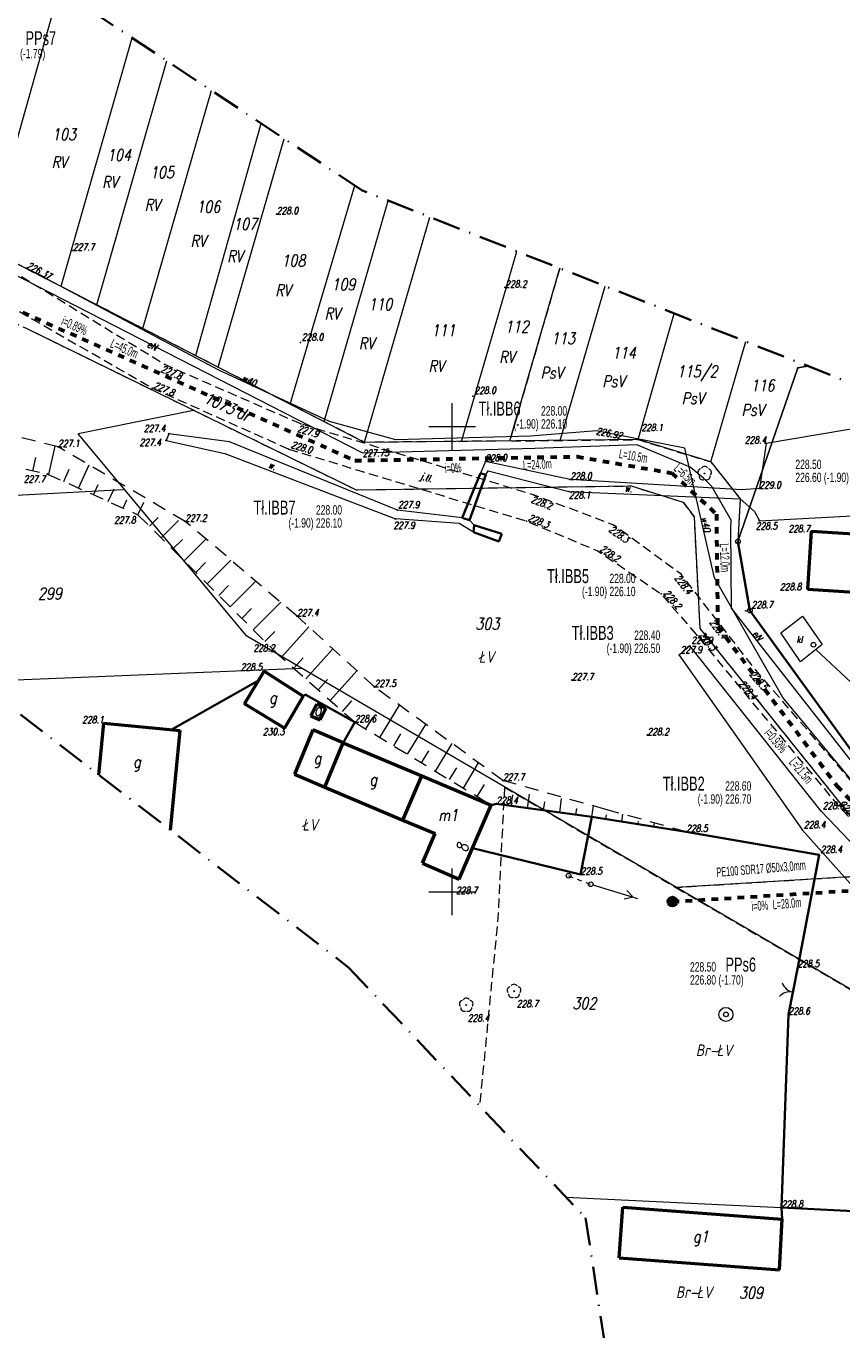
# Model space of a CAD drawing. Header units: millimetres. Extents: x 7436010 to 7436992, y 5663514 to 5666647.
# Tile 16 of 45: x 7436154 to 7436242, y 5664053 to 5664193. Entities that reach past the tile are written whole.
import ezdxf
from ezdxf.enums import TextEntityAlignment as Align

# ---------------------------------------------------------------- set-up
doc = ezdxf.new("R2010")
doc.units = ezdxf.units.MM
doc.header["$PDSIZE"] = 1
for name, pattern in [('0.7_0.7', [1.4, 0.7, -0.7]), ('1', [0]), ('2_EGBU_A', [0]), ('3', [1, 0.5, -0.5]), ('4', [2.5, 1.5, -1]), ('GAK', [3.5, 2, -0.75, 0, -0.75]), ('GDE', [0]), ('GUZ', [1.5, 1, -0.5]), ('KOR', [2, 1, 1]), ('KOU', [1.5, 1, -0.5]), ('UPE', [2, 1, 1]), ('ZWR', [2, 1, 1])]:
    doc.linetypes.add(name, pattern=pattern)
for name, color, linetype, lineweight in [('5 RÓW PRZYDROŻNY', 7, 'Continuous', 18), ('9 JEZDNIA GRUNTOWA', 7, 'KOU', 18), ('_BB_Kanalizacja ciśnieniowa przydomowa - trasa', 64, '0.7_0.7', 60), ('_CC_Przepompownia przydomowa - plamki', 3, 'Continuous', 40), ('_CC_Przepompownia przydomowa - symbol', 1, 'Continuous', 40), ('DZ_USTALONE_GRANICE_L_0', 7, '1', 18), ('Dzialki', 7, 'GDE', 18), ('DZIALKI_SYT-WYS_T_0', 7, 'Continuous', 18), ('Działki zarys', 7, 'Continuous', 18), ('EADTD_T_0', 7, 'Continuous', 18), ('EBUOA_T_0', 7, 'Continuous', 18), ('EBUPP_L_0', 7, '1', 50), ('EDZPD_L_1', 7, 'GDE', 18), ('EDZPP_T_0', 7, 'Continuous', 18), ('EDZTD_T_0', 7, 'Continuous', 18), ('EGBB_E_T_0', 7, 'Continuous', 18), ('EGBB_L_0', 7, '2_EGBU_A', 50), ('EUZPU_L_7', 7, 'KOR', 18), ('Numery działek uzupełnienie', 7, 'Continuous', 18), ('Podzial_sekcyjny_krzyze', 7, 'Continuous', 13), ('Punkty', 7, 'Continuous', 18), ('PunPOMIAR1', 7, 'Continuous', 18), ('RzedPOMIAR1', 7, 'Continuous', 18), ('SDRPT_L_0', 7, '1', 35), ('SZOPO_L_0', 7, 'BGT', 35), ('SZOPO_T_0', 7, 'Continuous', 18), ('SZWPW_L_0', 7, 'ZWR', 18), ('SZZPZ_T_0', 7, 'Continuous', 18), ('UEEOC_T_0', 1, 'Continuous', 18), ('UEEOO_T_0', 1, 'Continuous', 18), ('UEEPA_T_2', 1, 'Continuous', 18), ('UEEPON_L_0', 1, 'UPE', 18), ('UKKOA_T_3', 34, 'Continuous', 18), ('UKKPA_L_4', 34, '1', 18), ('UKKPA_T_6', 34, 'Continuous', 18), ('UKKPOR_L_3', 34, '1', 18), ('UWWOC_T_0', 5, 'Continuous', 18), ('UWWOO_T_0', 5, 'Continuous', 18), ('UWWPA_T_2', 5, 'Continuous', 18), ('UWWPO_L_0', 5, '1', 18), ('UŻYTKI LINIE', 96, 'GUZ', 18), ('UŻYTKI OZNACZENIE', 96, 'Continuous', 18), ('WUKOS_T_0', 7, 'Continuous', 18), ('WUKOS_T_1', 7, 'Continuous', 18), ('WUKPS_L_2', 7, '4', 18), ('ZAKRES MAPY', 1, 'GAK', 35)]:
    doc.layers.add(name, color=color, linetype=linetype, lineweight=lineweight)
doc.layers.add('_CC Tłoczny PRZYDOMOWA_ tekst', color=64, linetype='Continuous')
doc.layers.add('_map', color=7, linetype='Continuous')
doc.styles.add('K1_ACAD', font='romans.shx', dxfattribs={"width": 0.8, "oblique": 12})
doc.styles.add('PLAN 1 pop.', font='ARIALN.TTF', dxfattribs={"width": 0.8})
doc.styles.add('PLAN 2 pop.', font='ARIALN.TTF', dxfattribs={"width": 0.8})
doc.linetypes.add('BGT', pattern='A,3.75,[133,ltypeshp.shx,S=0.1875,R=0,X=0,Y=0],3.75', length=7.5)

# ---------------------------------------------------------------- blocks, each defined once
blk = doc.blocks.new('GRO')
at = {"linetype": 'Continuous'}
blk.add_circle((0, 0), 0.045, dxfattribs=at)
blk = doc.blocks.new('GRT')
at = {"linetype": 'Continuous'}
blk.add_circle((0, 0), 0.25, dxfattribs=at)
blk = doc.blocks.new('BGB')
at = {"linetype": 'Continuous'}
for centre, start, end in [((-1.5, 0), 359.9995, 60), ((1.5, 0), 120, 180.0005)]:
    blk.add_arc(centre, 1.5, start, end, dxfattribs=at)
blk = doc.blocks.new('DLI')
at = {"linetype": 'Continuous'}
blk.add_circle((0, 0), 0.045, dxfattribs=at)
for centre, start, end in [((-0.36, 0.12), 102.1445, 221.86), ((0, 0.38), 30.1401, 149.8599), ((0.36, 0.12), 318.14, 77.8555), ((-0.22, -0.3), 174.1482, 293.8542), ((0.22, -0.3), 246.1458, 5.8518)]:
    blk.add_arc(centre, 0.375, start, end, dxfattribs=at)
blk = doc.blocks.new('SLS')
at = {"linetype": 'Continuous'}
blk.add_circle((0, 0), 0.25, dxfattribs=at)
blk = doc.blocks.new('PNN')
at = {"linetype": 'Continuous'}
for p, q in [((0.25, 0), (5.25, 0)), ((3.9, 0.5), (4.76605, 0)), ((4.76605, 0), (3.9, -0.5))]:
    blk.add_line(p, q, dxfattribs=at)
blk = doc.blocks.new('WLZ')
at = {"linetype": 'Continuous'}
blk.add_circle((0, 0), 0.25, dxfattribs=at)
blk = doc.blocks.new('STD')
at = {"linetype": 'Continuous'}
for radius in [0.75, 0.25]:
    blk.add_circle((0, 0), radius, dxfattribs=at)
blk = doc.blocks.new('WSP')
at = {"linetype": 'Continuous'}
blk.add_circle((0, 0), 0.045, dxfattribs=at)
blk = doc.blocks.new('STUDZ')
at = {"layer": '5 RÓW PRZYDROŻNY', "flags": 128}
blk.add_lwpolyline([(7436270.22, 5664073.66), (7436271.09, 5664074.66), (7436252.45, 5664095.23), (7436239.65, 5664108.66), (7436225.53, 5664126.43), (7436224.38, 5664125.42), (7436237.62, 5664106.61), (7436249.69, 5664093.12), (7436270.22, 5664073.66)], dxfattribs=at)
at = {"layer": '9 JEZDNIA GRUNTOWA', "flags": 128}
for points in [[(7436183.73, 5664150.27), (7436169.13, 5664156.64), (7436151.37, 5664167.53)], [(7436182.43, 5664147.56), (7436167.77, 5664154.1), (7436149.64, 5664164.56)], [(7436280.41, 5664080.73), (7436274.17, 5664079.85), (7436269.51, 5664083.51), (7436255.51, 5664098), (7436243.65, 5664111), (7436232.64, 5664123.79), (7436228.31, 5664129.31), (7436224.59, 5664134.12), (7436217.37, 5664139.4), (7436208.82, 5664142.62), (7436183.73, 5664150.27)], [(7436182.43, 5664147.56), (7436207.97, 5664139.83), (7436215.62, 5664136.64), (7436222.46, 5664132), (7436226.28, 5664127.57), (7436230.61, 5664122.32), (7436241.39, 5664109.35), (7436253.51, 5664096.36), (7436267.24, 5664081.29), (7436274.82, 5664073.98), (7436274.97, 5664071.83), (7436270.93, 5664071.9), (7436261.2, 5664079.86), (7436260.38, 5664076.46), (7436260.11, 5664074.65), (7436273.4, 5664066.35), (7436275.37, 5664062.35)]]:
    blk.add_lwpolyline(points, dxfattribs=at)
at = {"layer": 'DZ_USTALONE_GRANICE_L_0'}
for p, q in [((7436230.7, 5664137.65), (7436237.14, 5664156.28)), ((7436237.14, 5664156.28), (7436238.18, 5664156.49)), ((7436231.99, 5664130.21), (7436230.7, 5664137.65)), ((7436242.84, 5664115.24), (7436231.99, 5664130.21))]:
    blk.add_line(p, q, dxfattribs=at)
at = {"layer": 'Dzialki'}
for p, q in [((7436237.14, 5664156.28), (7436230.7, 5664137.65)), ((7436238.18, 5664156.49), (7436237.14, 5664156.28)), ((7436230.7, 5664137.65), (7436231.99, 5664130.21)), ((7436231.99, 5664130.21), (7436242.84, 5664115.24))]:
    blk.add_line(p, q, dxfattribs=at)
at = {"layer": 'Działki zarys', "flags": 128}
for points in [[(7436230.93, 5664142.23), (7436230.7, 5664137.65)], [(7436244.25, 5664065.62), (7436212.26, 5664067.15)]]:
    blk.add_lwpolyline(points, dxfattribs=at)
at = {"layer": 'EBUPP_L_0'}
for p, q in [((7436177.7, 5664120.18), (7436179.81, 5664123.7)), ((7436179.81, 5664123.7), (7436184, 5664121.01)), ((7436184, 5664121.01), (7436181.98, 5664117.59)), ((7436181.98, 5664117.59), (7436177.7, 5664120.18)), ((7436185.46, 5664120.16), (7436184.82, 5664118.91)), ((7436186.44, 5664119.73), (7436185.46, 5664120.16)), ((7436185.82, 5664118.46), (7436186.44, 5664119.73)), ((7436184.82, 5664118.91), (7436185.82, 5664118.46)), ((7436185.02, 5664117.41), (7436183.06, 5664112.62)), ((7436188.29, 5664116.01), (7436185.02, 5664117.41)), ((7436186.33, 5664111.24), (7436188.29, 5664116.01)), ((7436183.06, 5664112.62), (7436186.33, 5664111.24))]:
    blk.add_line(p, q, dxfattribs=at)
at = {"layer": 'EDZPD_L_1'}
for p, q in [((7436149.98, 5664169.19), (7436157.79, 5664196.94)), ((7436158.01, 5664165.07), (7436165.62, 5664191.75)), ((7436161.83, 5664163.07), (7436169.34, 5664189.28)), ((7436166.78, 5664160.52), (7436174.13, 5664186.1)), ((7436172.45, 5664157.62), (7436179.48, 5664182.56)), ((7436174.87, 5664156.37), (7436181.95, 5664180.92)), ((7436182.61, 5664152.38), (7436189.53, 5664175.89)), ((7436186.26, 5664150.53), (7436193.14, 5664174.25)), ((7436190.59, 5664148.29), (7436141.62, 5664173.44)), ((7436190.6, 5664148.32), (7436197.6, 5664172.49)), ((7436201.02, 5664148.39), (7436206.93, 5664168.81)), ((7436206.19, 5664148.44), (7436211.55, 5664166.99)), ((7436211.61, 5664148.5), (7436216.43, 5664165.07)), ((7436219.97, 5664148.58), (7436223.84, 5664162.15)), ((7436189.72, 5664143.15), (7436154.19, 5664160.56)), ((7436227.77, 5664146.2), (7436231.53, 5664159.11)), ((7436172.22, 5664151.73), (7436159.82, 5664149.21)), ((7436177.93, 5664127.45), (7436159.82, 5664149.21)), ((7436219.97, 5664148.58), (7436190.59, 5664148.29)), ((7436227.77, 5664146.19), (7436219.97, 5664148.58)), ((7436227.77, 5664146.19), (7436230.93, 5664142.23)), ((7436219.25, 5664143.57), (7436189.72, 5664143.15)), ((7436224.85, 5664141.83), (7436219.25, 5664143.57)), ((7436164.67, 5664143.19), (7436125.12, 5664141.04)), ((7436224.85, 5664141.83), (7436226.02, 5664140.26)), ((7436226.64, 5664128.3), (7436226.02, 5664140.26)), ((7436242.69, 5664108.29), (7436226.64, 5664128.3)), ((7436257.37, 5664080.98), (7436177.93, 5664127.45)), ((7436183.83, 5664123.99), (7436151.33, 5664122.66)), ((7436249.12, 5664102.02), (7436224.03, 5664100.47))]:
    blk.add_line(p, q, dxfattribs=at)
at = {"layer": 'EGBB_L_0'}
for p, q in [((7436238.21, 5664132.5), (7436238.61, 5664138.74)), ((7436238.61, 5664138.74), (7436265.39, 5664137.07)), ((7436238.21, 5664132.5), (7436265.01, 5664130.83)), ((7436162.03, 5664112.57), (7436162.57, 5664118.12)), ((7436162.57, 5664118.12), (7436170.78, 5664117.33)), ((7436169.75, 5664106.61), (7436170.78, 5664117.33)), ((7436186.33, 5664111.24), (7436188.29, 5664116.01)), ((7436188.29, 5664116.01), (7436196.73, 5664112.46)), ((7436194.71, 5664107.7), (7436196.73, 5664112.46)), ((7436196.73, 5664112.46), (7436204.19, 5664109.32)), ((7436186.33, 5664111.24), (7436194.71, 5664107.7)), ((7436202.17, 5664104.69), (7436204.19, 5664109.32)), ((7436194.71, 5664107.7), (7436198.17, 5664106.25)), ((7436196.8, 5664103.08), (7436198.17, 5664106.25)), ((7436200.74, 5664101.37), (7436202.17, 5664104.69)), ((7436196.8, 5664103.08), (7436200.74, 5664101.37)), ((7436217.93, 5664060.67), (7436218.33, 5664066.11)), ((7436218.33, 5664066.11), (7436235.45, 5664064.83)), ((7436235.15, 5664059.38), (7436235.45, 5664064.83)), ((7436217.93, 5664060.67), (7436235.15, 5664059.38))]:
    blk.add_line(p, q, dxfattribs=at)
at = {"layer": 'EUZPU_L_7'}
for p, q in [((7436169.55, 5664149.22), (7436169.27, 5664148.5)), ((7436176.08, 5664148.34), (7436169.55, 5664149.22)), ((7436169.27, 5664148.5), (7436175.59, 5664147.09)), ((7436194.12, 5664141.01), (7436176.08, 5664148.34)), ((7436175.59, 5664147.09), (7436193.92, 5664140.06)), ((7436203.57, 5664146.25), (7436203.03, 5664144.99)), ((7436212.68, 5664144.3), (7436203.57, 5664146.25)), ((7436203.61, 5664144.8), (7436203.85, 5664145.22)), ((7436203.85, 5664145.22), (7436212.54, 5664143)), ((7436231.1, 5664143.18), (7436212.68, 5664144.3)), ((7436212.54, 5664143), (7436230.93, 5664142.23)), ((7436201.07, 5664140.17), (7436194.12, 5664141.01)), ((7436200.75, 5664139.56), (7436193.92, 5664140.06)), ((7436202.3, 5664138.64), (7436200.75, 5664139.56)), ((7436202.38, 5664139.39), (7436201.87, 5664139.92)), ((7436202.3, 5664138.64), (7436202.38, 5664139.39))]:
    blk.add_line(p, q, dxfattribs=at)
at = {"layer": 'Podzial_sekcyjny_krzyze', "color": 7, "lineweight": 13}
for p, q in [((7436200, 5664147.5), (7436200, 5664152.5)), ((7436197.5, 5664150), (7436202.5, 5664150)), ((7436200, 5664097.5), (7436200, 5664102.5)), ((7436197.5, 5664100), (7436202.5, 5664100))]:
    blk.add_line(p, q, dxfattribs=at)
at = {"layer": 'PunPOMIAR1'}
for p in [(7436183.69, 5664159.01), (7436169.13, 5664156.64), (7436167.77, 5664154.1), (7436202.23, 5664153.27), (7436183.73, 5664150.27), (7436220.16, 5664149.28), (7436182.43, 5664147.56), (7436208.82, 5664142.62), (7436207.97, 5664139.83), (7436217.37, 5664139.4), (7436215.62, 5664136.64), (7436224.59, 5664134.12), (7436222.46, 5664132), (7436228.31, 5664129.31), (7436225.53, 5664126.43), (7436226.28, 5664127.57), (7436224.38, 5664125.42), (7436232.64, 5664123.79), (7436230.61, 5664122.32), (7436239.65, 5664108.66), (7436241.39, 5664109.35), (7436237.62, 5664106.61), (7436239.41, 5664103.96)]:
    blk.add_point(p, dxfattribs=at)
at = {"layer": 'SDRPT_L_0'}
for p, q in [((7436201.07, 5664140.17), (7436203.03, 5664144.99)), ((7436203.61, 5664144.8), (7436201.87, 5664139.92)), ((7436203.03, 5664144.99), (7436203.61, 5664144.8)), ((7436201.87, 5664139.92), (7436201.07, 5664140.17)), ((7436202.3, 5664138.64), (7436202.38, 5664139.39)), ((7436202.38, 5664139.39), (7436205.35, 5664138.46)), ((7436205.02, 5664137.64), (7436202.3, 5664138.64)), ((7436205.35, 5664138.46), (7436205.02, 5664137.64))]:
    blk.add_line(p, q, dxfattribs=at)
at = {"layer": 'SZOPO_L_0'}
for p, q in [((7436231.99, 5664130.21), (7436230.7, 5664137.65)), ((7436242.84, 5664115.24), (7436231.99, 5664130.21)), ((7436169.8, 5664117.41), (7436179.21, 5664122.69)), ((7436184, 5664121.01), (7436184.2, 5664121.2)), ((7436184.2, 5664121.2), (7436189.53, 5664118.22)), ((7436189.53, 5664118.22), (7436188.29, 5664116.01)), ((7436204.19, 5664109.32), (7436204.75, 5664109.46)), ((7436204.75, 5664109.46), (7436215.02, 5664108.04)), ((7436215.02, 5664108.04), (7436213.8, 5664101.85)), ((7436215.02, 5664108.04), (7436225.14, 5664106.44)), ((7436225.14, 5664106.44), (7436239.43, 5664103.97)), ((7436213.8, 5664101.85), (7436202.17, 5664104.69)), ((7436239.43, 5664103.97), (7436237.12, 5664091.89)), ((7436237.12, 5664091.89), (7436236.12, 5664086.8)), ((7436236.12, 5664086.8), (7436235.38, 5664066.06)), ((7436235.38, 5664066.06), (7436235.45, 5664064.83)), ((7436235.38, 5664066.06), (7436246.78, 5664065.49))]:
    blk.add_line(p, q, dxfattribs=at)
at = {"layer": 'SZWPW_L_0', "color": 151}
for p, q in [((7436251.63, 5664151.19), (7436233.74, 5664148.18)), ((7436233.74, 5664148.18), (7436233, 5664143.34)), ((7436233, 5664143.34), (7436231.1, 5664143.18)), ((7436230.93, 5664142.23), (7436232.49, 5664140.85)), ((7436232.49, 5664140.85), (7436233.02, 5664139.87)), ((7436233.02, 5664139.87), (7436245.45, 5664140.54))]:
    blk.add_line(p, q, dxfattribs=at)
at = {"layer": 'UEEPA_T_2', "linetype": '3', "flags": 128}
blk.add_lwpolyline([(7436212.5, 5664101.72), (7436214.88, 5664100.81)], dxfattribs=at)
at = {"layer": 'UEEPON_L_0'}
for p, q in [((7436190.39, 5664147.14), (7436141.05, 5664172.42)), ((7436208.88, 5664147.64), (7436190.39, 5664147.14)), ((7436219.85, 5664148.01), (7436208.88, 5664147.64)), ((7436225.56, 5664145.62), (7436219.85, 5664148.01)), ((7436227, 5664144.44), (7436225.56, 5664145.62)), ((7436227.89, 5664143.56), (7436227, 5664144.44)), ((7436229.96, 5664139.93), (7436227.89, 5664143.56)), ((7436229.95, 5664139.01), (7436229.96, 5664139.93)), ((7436230.02, 5664130.47), (7436229.95, 5664139.01)), ((7436244.45, 5664112.08), (7436230.02, 5664130.47))]:
    blk.add_line(p, q, dxfattribs=at)
at = {"layer": 'UKKPA_L_4'}
for p, q in [((7436235.29, 5664127.81), (7436237.65, 5664129.61)), ((7436237.65, 5664129.61), (7436239.75, 5664126.56)), ((7436237.43, 5664124.7), (7436235.29, 5664127.81)), ((7436239.75, 5664126.56), (7436237.43, 5664124.7))]:
    blk.add_line(p, q, dxfattribs=at)
at = {"layer": 'UKKPOR_L_3'}
blk.add_line((7436239.11, 5664126), (7436245.86, 5664119.68), dxfattribs=at)
at = {"layer": 'UWWPO_L_0'}
for p, q in [((7436174.92, 5664156.03), (7436154.21, 5664167.05)), ((7436186.81, 5664150.52), (7436174.92, 5664156.03)), ((7436193.96, 5664148.55), (7436186.81, 5664150.52)), ((7436208.43, 5664148.94), (7436193.96, 5664148.55)), ((7436215.52, 5664149.52), (7436208.43, 5664148.94)), ((7436224.98, 5664147.66), (7436215.52, 5664149.52)), ((7436228.18, 5664133.72), (7436224.98, 5664147.66)), ((7436235.53, 5664120.89), (7436228.18, 5664133.72)), ((7436246.88, 5664107.17), (7436235.53, 5664120.89))]:
    blk.add_line(p, q, dxfattribs=at)
at = {"layer": 'UŻYTKI LINIE', "flags": 128}
for points in [[(7436206.19, 5664148.44), (7436190.59, 5664148.29), (7436141.62, 5664173.44), (7436134.23, 5664178.73), (7436130.43, 5664181.5), (7436126.56, 5664184.32), (7436123.13, 5664186.78), (7436118.47, 5664190.11), (7436112.01, 5664194.76), (7436109.54, 5664196.42), (7436108.31, 5664197.66), (7436105.62, 5664200.41), (7436102.57, 5664203.57), (7436101.26, 5664204.91), (7436100.26, 5664205.93), (7436096.6, 5664209.75), (7436092.97, 5664213.61), (7436091.35, 5664215.28), (7436089.1, 5664217.55), (7436088.21, 5664218.43), (7436087.57, 5664219.19), (7436083.78, 5664223.63), (7436082.87, 5664224.72), (7436078.82, 5664229.88), (7436076.49, 5664232.87), (7436073.76, 5664236.34), (7436070.83, 5664240.09), (7436069.13, 5664242.24), (7436066.99, 5664245.07), (7436065.9, 5664246.43)], [(7436276.33, 5664075.95), (7436256.87, 5664094.47), (7436242.69, 5664108.29), (7436226.64, 5664128.3), (7436226.02, 5664140.26), (7436224.85, 5664141.83), (7436219.25, 5664143.57), (7436189.72, 5664143.15), (7436154.19, 5664160.56), (7436142.54, 5664166.01), (7436137.3, 5664169.87), (7436128.34, 5664176.62), (7436122.89, 5664180.68), (7436112.52, 5664188.31), (7436106.94, 5664192.44), (7436102.25, 5664197.12), (7436092.18, 5664207.42), (7436082.36, 5664217.24), (7436081.21, 5664218.74), (7436075.77, 5664225.66), (7436070.7, 5664232.06), (7436065.72, 5664238.43), (7436061.62, 5664243.6)], [(7436300.4, 5664167.92), (7436290.39, 5664131.82), (7436277.13, 5664081.49), (7436255.75, 5664102.74), (7436242.84, 5664115.24), (7436231.99, 5664130.21), (7436230.7, 5664137.65)], [(7436211.55, 5664166.99), (7436206.19, 5664148.44), (7436211.61, 5664148.5), (7436219.97, 5664148.58), (7436227.77, 5664146.19), (7436230.93, 5664142.23), (7436230.7, 5664137.65)], [(7436230.7, 5664137.65), (7436237.14, 5664156.28), (7436238.18, 5664156.49)], [(7436205.62, 5664111.25), (7436204.91, 5664097.19), (7436202.95, 5664076.99)], [(7436205.62, 5664111.25), (7436224.04, 5664100.47), (7436249.12, 5664102.02)], [(7436224.04, 5664100.47), (7436257.37, 5664080.98), (7436248.89, 5664081.8)]]:
    blk.add_lwpolyline(points, dxfattribs=at)
at = {"layer": 'WUKPS_L_2'}
for p, q in [((7436157.67, 5664147.81), (7436141.9, 5664151.67)), ((7436141.98, 5664148.05), (7436156.54, 5664144.88)), ((7436171.32, 5664139.79), (7436157.67, 5664147.81)), ((7436154.97, 5664145.19), (7436155.31, 5664146.75)), ((7436156.54, 5664144.88), (7436166.25, 5664140.51)), ((7436158.27, 5664144.1), (7436158.86, 5664145.41)), ((7436161.47, 5664142.66), (7436161.96, 5664143.77)), ((7436163.06, 5664141.94), (7436164.02, 5664144.08)), ((7436164.66, 5664141.23), (7436165.06, 5664142.12)), ((7436166.25, 5664140.51), (7436167.06, 5664142.3)), ((7436166.25, 5664140.51), (7436180.95, 5664125.83)), ((7436167.49, 5664139.27), (7436168.42, 5664140.2)), ((7436183.34, 5664129.62), (7436171.32, 5664139.79)), ((7436169.97, 5664136.8), (7436171.13, 5664137.97)), ((7436172.45, 5664134.32), (7436173.7, 5664135.58)), ((7436174.92, 5664131.85), (7436176.27, 5664133.19)), ((7436177.4, 5664129.38), (7436178.83, 5664130.81)), ((7436191.66, 5664122.01), (7436183.34, 5664129.62)), ((7436179.88, 5664126.9), (7436181.4, 5664128.42)), ((7436180.95, 5664125.83), (7436189.53, 5664118.22)), ((7436182.98, 5664124.03), (7436184.44, 5664125.66)), ((7436185.6, 5664121.7), (7436187.04, 5664123.32)), ((7436188.22, 5664119.38), (7436189.64, 5664120.98)), ((7436205.46, 5664111.94), (7436191.66, 5664122.01)), ((7436189.53, 5664118.22), (7436204.19, 5664109.32)), ((7436190.73, 5664117.49), (7436191.82, 5664119.3)), ((7436193.72, 5664115.68), (7436194.74, 5664117.36)), ((7436196.71, 5664113.86), (7436197.65, 5664115.41)), ((7436199.7, 5664112.05), (7436200.57, 5664113.47)), ((7436202.7, 5664110.23), (7436203.48, 5664111.53)), ((7436216.5, 5664108.85), (7436205.46, 5664111.94)), ((7436208.08, 5664109), (7436208.38, 5664111.12)), ((7436206.35, 5664109.24), (7436206.51, 5664110.4)), ((7436209.81, 5664108.76), (7436209.94, 5664109.67)), ((7436211.55, 5664108.52), (7436211.78, 5664110.17)), ((7436204.19, 5664109.32), (7436204.75, 5664109.46)), ((7436204.75, 5664109.46), (7436215.02, 5664108.04)), ((7436213.28, 5664108.28), (7436213.38, 5664108.95)), ((7436215.02, 5664108.04), (7436215.18, 5664109.22)), ((7436216.49, 5664107.8), (7436216.57, 5664108.27)), ((7436225.14, 5664106.44), (7436216.5, 5664108.85)), ((7436218.22, 5664107.53), (7436218.35, 5664108.33)), ((7436215.02, 5664108.04), (7436225.14, 5664106.44)), ((7436219.95, 5664107.26), (7436220, 5664107.54)), ((7436221.68, 5664106.98), (7436221.74, 5664107.38)), ((7436223.41, 5664106.71), (7436223.42, 5664106.8))]:
    blk.add_line(p, q, dxfattribs=at)
at = {"layer": 'WUKPS_L_2', "linetype": 'Continuous'}
for p, q in [((7436156.68, 5664144.82), (7436157.35, 5664147.89)), ((7436159.87, 5664143.38), (7436160.99, 5664145.86)), ((7436168.73, 5664138.03), (7436170.59, 5664139.9)), ((7436171.21, 5664135.56), (7436173.55, 5664137.9)), ((7436173.68, 5664133.09), (7436176.23, 5664135.64)), ((7436176.16, 5664130.61), (7436178.91, 5664133.37)), ((7436178.64, 5664128.14), (7436181.59, 5664131.1)), ((7436181.68, 5664125.19), (7436184.59, 5664128.48)), ((7436184.29, 5664122.87), (7436187.18, 5664126.11)), ((7436186.91, 5664120.54), (7436189.76, 5664123.75)), ((7436192.22, 5664116.59), (7436194.33, 5664120.06)), ((7436195.21, 5664114.77), (7436197.17, 5664117.99)), ((7436198.21, 5664112.96), (7436200, 5664115.92)), ((7436201.2, 5664111.14), (7436202.84, 5664113.85))]:
    blk.add_line(p, q, dxfattribs=at)
at = {"layer": 'WUKPS_L_2'}
for p in [(7436166.25, 5664140.51), (7436189.53, 5664118.22), (7436204.19, 5664109.32), (7436225.14, 5664106.44)]:
    blk.add_point(p, dxfattribs=at)
at = {"layer": 'ZAKRES MAPY', "ltscale": 1.5}
blk.add_lwpolyline([(7436374.97, 5664551.12), (7436314.26, 5664327.89), (7436265.48, 5664145.73), (7436190.34, 5664175.36), (7436128.48, 5664216.37), (7436084.76, 5664258.91), (7436020.69, 5664216.5), (7436066.47, 5664163.89), (7436111.25, 5664151.74), (7436188.88, 5664091.86), (7436214.32, 5664064.98), (7436222.62, 5664010.82)], dxfattribs=at)
at = {"layer": 'EDZPP_T_0'}
for p in [(7436230.7, 5664137.65), (7436231.99, 5664130.21)]:
    blk.add_blockref('GRT', p, dxfattribs=at)
at = {"layer": 'Punkty'}
for name, p in [('GRO', (7436237.14, 5664156.28)), ('GRT', (7436230.7, 5664137.65)), ('GRT', (7436231.99, 5664130.21))]:
    blk.add_blockref(name, p, dxfattribs=at)
at = {"layer": 'SZOPO_T_0', "rotation": 78.86695490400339}
blk.add_blockref('BGB', (7436236.59, 5664089.22), dxfattribs=at)
at = {"layer": 'SZZPZ_T_0'}
for p, rotation in [((7436227.12, 5664144.94), 0.06198077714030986), ((7436206.65, 5664089.31), 0.06110651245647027), ((7436201.51, 5664087.83), 0.06099722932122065)]:
    blk.add_blockref('DLI', p, dxfattribs=dict(at, rotation=rotation))
at = {"layer": 'UEEPA_T_2'}
for name, p, rotation in [('SLS', (7436212.5, 5664101.72), 0.06143436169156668), ('PNN', (7436214.88, 5664100.81), 343.0493487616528), ('SLS', (7436214.88, 5664100.81), 0.06146168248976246)]:
    blk.add_blockref(name, p, dxfattribs=dict(at, rotation=rotation))
at = {"layer": 'UKKPA_T_6', "rotation": 0.06209006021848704}
blk.add_blockref('WLZ', (7436238.81, 5664126.54), dxfattribs=at)
at = {"layer": 'UWWPA_T_2', "rotation": 0.06154364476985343}
blk.add_blockref('STD', (7436229.41, 5664086.82), dxfattribs=at)
at = {"layer": 'WUKOS_T_0'}
for p, rotation in [((7436181.15, 5664172.82), 0.06176221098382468), ((7436159.27, 5664168.9), 0.06168024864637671), ((7436205.7, 5664164.94), 0.06187149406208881), ((7436169.55, 5664149.22), 0.06159828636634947), ((7436157.67, 5664147.81), 0.06157096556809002), ((7436169.27, 5664148.5), 0.06159828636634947), ((7436233.74, 5664148.18), 0.06206273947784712), ((7436203.57, 5664146.25), 0.0617895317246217), ((7436156.54, 5664144.88), 0.06154364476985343), ((7436212.68, 5664144.3), 0.06184417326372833), ((7436233, 5664143.34), 0.06206273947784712), ((7436212.54, 5664143), 0.06184417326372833), ((7436166.25, 5664140.51), 0.06151632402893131), ((7436194.12, 5664141.01), 0.06168024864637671), ((7436171.32, 5664139.79), 0.06154364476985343), ((7436193.92, 5664140.06), 0.06168024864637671), ((7436233.02, 5664139.87), 0.06203541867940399), ((7436238.61, 5664138.74), 0.06211738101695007), ((7436238.21, 5664132.5), 0.06209006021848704), ((7436183.34, 5664129.62), 0.06148900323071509), ((7436231.55, 5664130.18), 0.06200809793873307), ((7436180.95, 5664125.83), 0.06143436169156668), ((7436179.81, 5664123.7), 0.06140704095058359), ((7436212.87, 5664122.75), 0.06170756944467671), ((7436191.66, 5664122.01), 0.06146168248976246), ((7436162.57, 5664118.12), 0.061270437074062), ((7436189.53, 5664118.22), 0.06140704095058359), ((7436181.98, 5664117.59), 0.06135239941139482), ((7436220.98, 5664116.84), 0.06176221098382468), ((7436205.46, 5664111.94), 0.06148900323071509), ((7436204.75, 5664109.46), 0.06143436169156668), ((7436225.14, 5664106.44), 0.06170756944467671), ((7436200.74, 5664101.37), 0.06124311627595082), ((7436213.8, 5664101.85), 0.06143436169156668), ((7436237.12, 5664091.89), 0.06184417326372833), ((7436206.65, 5664089.31), 0.06110651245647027), ((7436201.51, 5664087.83), 0.06099722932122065), ((7436236.12, 5664086.8), 0.06173489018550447), ((7436235.38, 5664066.06), 0.06140704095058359)]:
    blk.add_blockref('WSP', p, dxfattribs=dict(at, rotation=rotation))
at = {"layer": '5 RÓW PRZYDROŻNY', "style": 'K1_ACAD', "oblique": 12, "width": 0.8}
for rotation, p in [(336.6153, (7436180.7, 5664145.78)), (357.602, (7436218.94, 5664143.33))]:
    blk.add_text('w.', height=0.75, rotation=rotation, dxfattribs=at).set_placement(p, align=Align.MIDDLE)
at = {"layer": '9 JEZDNIA GRUNTOWA', "style": 'K1_ACAD', "oblique": 12, "width": 0.8}
blk.add_text('j.tl.', height=0.75, rotation=343.463, dxfattribs=at).set_placement((7436196.53, 5664144.35))
at = {"layer": 'DZIALKI_SYT-WYS_T_0', "style": 'K1_ACAD', "oblique": 12, "width": 0.8}
for s, p in [('103', (7436158.31, 5664181.39)), ('104', (7436164.22, 5664179.16)), ('105', (7436168.83, 5664177.3)), ('106', (7436173.81, 5664173.6)), ('107', (7436177.76, 5664171.75)), ('108', (7436182.95, 5664167.82)), ('109', (7436188.33, 5664165.26)), ('110', (7436192.28, 5664163.12)), ('112', (7436206.95, 5664160.73)), ('111', (7436199.06, 5664160.31)), ('113', (7436211.92, 5664159.47)), ('114', (7436218.45, 5664157.91)), ('115/2', (7436226.32, 5664155.82)), ('116', (7436233.35, 5664154.4)), ('299', (7436156.79, 5664132.04)), ('302', (7436214.21, 5664088.01)), ('309', (7436232.11, 5664056.91))]:
    blk.add_text(s, height=1.25, dxfattribs=at).set_placement(p, align=Align.MIDDLE)
at = {"layer": 'EADTD_T_0', "style": 'K1_ACAD', "oblique": 12, "width": 0.8}
blk.add_text('8', height=1.25, rotation=78.4085, dxfattribs=at).set_placement((7436201.71, 5664104.61), align=Align.CENTER)
at = {"layer": 'EBUOA_T_0', "style": 'K1_ACAD', "oblique": 12, "width": 0.8}
for rotation, p in [(0.0614, (7436180.74, 5664120.65)), (0.0614, (7436185.56, 5664119.33)), (0.0613, (7436185.52, 5664114.15))]:
    blk.add_text('g', height=1.25, rotation=rotation, dxfattribs=at).set_placement(p, align=Align.MIDDLE)
at = {"layer": 'EDZTD_T_0', "style": 'K1_ACAD', "oblique": 12, "width": 0.8}
blk.add_text('303', height=1.25, dxfattribs=at).set_placement((7436202.5, 5664129.42), align=Align.TOP_LEFT)
at = {"layer": 'EGBB_E_T_0', "style": 'K1_ACAD', "oblique": 12, "width": 0.8}
for s, p in [('g', (7436166.13, 5664113.76)), ('g', (7436191.52, 5664111.85)), ('m1', (7436199.56, 5664108.24)), ('g1', (7436226.71, 5664062.75))]:
    blk.add_text(s, height=1.25, dxfattribs=at).set_placement(p, align=Align.MIDDLE)
at = {"layer": 'Numery działek uzupełnienie', "style": 'K1_ACAD', "oblique": 12, "width": 0.8}
blk.add_text('1073', height=1.25, rotation=335.9578, dxfattribs=at).set_placement((7436175.02, 5664152.48), align=Align.MIDDLE)
at = {"layer": 'RzedPOMIAR1', "style": 'K1_ACAD', "oblique": 12, "width": 0.8}
for s, p in [('228.0', (7436183.85, 5664159.24)), ('228.0', (7436202.39, 5664153.5)), ('228.1', (7436220.32, 5664149.51)), ('227.9', (7436225.69, 5664126.66)), ('227.9', (7436224.54, 5664125.65)), ('228.6', (7436239.81, 5664108.89)), ('228.4', (7436237.78, 5664106.84)), ('228.4', (7436239.57, 5664104.19))]:
    blk.add_text(s, height=0.75, dxfattribs=at).set_placement(p)
for s, rotation, p in [('227.8', 336.4283, (7436168.65, 5664155.91)), ('227.8', 335.9578, (7436167.86, 5664154.16)), ('227.9', 343.0434, (7436183.33, 5664149.46)), ('228.0', 343.1609, (7436182.64, 5664147.73)), ('228.2', 339.3632, (7436208.4, 5664141.87)), ('228.3', 337.3642, (7436208.1, 5664139.93)), ('228.3', 323.8219, (7436216.78, 5664138.78)), ('228.2', 325.8485, (7436215.79, 5664136.69)), ('228.4', 307.78, (7436223.84, 5664133.69)), ('228.2', 310.7713, (7436222.64, 5664132.04)), ('228.4', 308.1114, (7436227.58, 5664128.91)), ('228.3', 309.5145, (7436226.42, 5664127.57)), ('228.5', 310.7228, (7436231.89, 5664123.33)), ('228.4', 309.7316, (7436230.76, 5664122.32)), ('228.7', 313.0156, (7436241.53, 5664109.37))]:
    blk.add_text(s, height=0.75, rotation=rotation, dxfattribs=at).set_placement(p)
at = {"layer": 'UEEOC_T_0', "style": 'K1_ACAD', "oblique": 12, "width": 0.8}
blk.add_text('227.75', height=0.75, rotation=1.5488, dxfattribs=at).set_placement((7436190.37, 5664147.48), align=Align.TOP_LEFT)
at = {"layer": 'UEEOO_T_0', "style": 'K1_ACAD', "oblique": 12, "width": 0.8}
for rotation, p in [(332.8814, (7436167.16, 5664158.59)), (308.1279, (7436232.2, 5664127.69))]:
    blk.add_text('eN', height=0.75, rotation=rotation, dxfattribs=at).set_placement(p)
at = {"layer": 'UKKOA_T_3', "style": 'K1_ACAD', "oblique": 12, "width": 0.8}
blk.add_text('kl', height=0.75, rotation=0.0621, dxfattribs=at).set_placement((7436236.98, 5664127.48), align=Align.TOP_LEFT)
at = {"layer": 'UWWOC_T_0', "style": 'K1_ACAD', "oblique": 12, "width": 0.8}
for s, rotation, p in [('226.37', 331.9813, (7436154.21, 5664167.05)), ('226.92', 348.8798, (7436215.42, 5664149.16))]:
    blk.add_text(s, height=0.75, rotation=rotation, dxfattribs=at).set_placement(p)
at = {"layer": 'UWWOO_T_0', "style": 'K1_ACAD', "oblique": 12, "width": 0.8}
for rotation, p in [(335.1395, (7436177.32, 5664154.92)), (282.913, (7436226.7, 5664140.17))]:
    blk.add_text('w40', height=0.75, rotation=rotation, dxfattribs=at).set_placement(p)
at = {"layer": 'UŻYTKI OZNACZENIE', "style": 'K1_ACAD', "oblique": 12, "width": 0.8}
for s, p in [('RV', (7436156.97, 5664179.02)), ('RV', (7436162.4, 5664176.88)), ('RV', (7436166.97, 5664174.43)), ('RV', (7436171.9, 5664170.56)), ('RV', (7436175.84, 5664168.91)), ('RV', (7436181, 5664165.26)), ('RV', (7436186.3, 5664162.75)), ('RV', (7436189.97, 5664159.55)), ('RV', (7436205.05, 5664158.07)), ('RV', (7436197.45, 5664157.1)), ('PsV', (7436209.5, 5664156.39)), ('PsV', (7436216.13, 5664155.47)), ('PsV', (7436224.65, 5664153.64)), ('PsV', (7436231.09, 5664152.4)), ('ŁV', (7436202.84, 5664125.86)), ('ŁV', (7436183.89, 5664107.82)), ('Br-ŁV', (7436226.18, 5664083.59)), ('Br-ŁV', (7436224.04, 5664057.6))]:
    blk.add_text(s, height=1.25, dxfattribs=at).set_placement(p, align=Align.TOP_LEFT)
blk.add_text('dr', height=1.25, rotation=335.9578, dxfattribs=at).set_placement((7436177.21, 5664152.19), align=Align.TOP_LEFT)
at = {"layer": 'WUKOS_T_1', "style": 'K1_ACAD', "oblique": 12, "width": 0.8}
for s, rotation, p in [('228.0', 0.0618, (7436181.15, 5664172.82)), ('227.7', 0.0617, (7436159.27, 5664168.9)), ('228.2', 0.0619, (7436205.7, 5664164.94)), ('227.4', 0.0616, (7436166.88, 5664149.42)), ('227.1', 0.0616, (7436157.67, 5664147.81)), ('228.0', 0.0618, (7436203.57, 5664146.25)), ('228.0', 0.0618, (7436212.68, 5664144.3)), ('229.0', 0.0621, (7436233, 5664143.34)), ('227.9', 0.0617, (7436194.18, 5664141.21)), ('227.2', 0.0615, (7436171.32, 5664139.79)), ('228.5', 0.062, (7436232.61, 5664138.94)), ('228.7', 0.0621, (7436236.12, 5664138.63)), ('228.8', 0.0621, (7436235.21, 5664132.39)), ('228.7', 0.062, (7436232.16, 5664130.48)), ('227.4', 0.0615, (7436183.34, 5664129.62)), ('227.5', 0.0615, (7436191.66, 5664122.01)), ('227.7', 0.0617, (7436212.87, 5664122.75)), ('228.6', 0.0614, (7436189.53, 5664118.22)), ('228.2', 0.0618, (7436220.98, 5664116.84)), ('227.7', 0.0615, (7436205.46, 5664111.94)), ('228.4', 0.0614, (7436204.75, 5664109.46)), ('228.5', 0.0617, (7436225.14, 5664106.44)), ('228.5', 0.0614, (7436213.8, 5664101.85)), ('228.7', 0.0612, (7436200.41, 5664099.77)), ('228.5', 0.0618, (7436237.12, 5664091.89)), ('228.7', 0.0611, (7436206.94, 5664087.59)), ('228.6', 0.0617, (7436236.12, 5664086.8)), ('228.4', 0.061, (7436201.67, 5664086.06)), ('228.8', 0.0614, (7436235.38, 5664066.06))]:
    blk.add_text(s, height=0.75, rotation=rotation, dxfattribs=at).set_placement(p)
for s, rotation, p in [('228.4', 0.0621, (7436233.74, 5664148.18)), ('228.2', 0.0614, (7436180.95, 5664125.83)), ('228.1', 0.0613, (7436162.57, 5664118.12))]:
    blk.add_text(s, height=0.75, rotation=rotation, dxfattribs=at).set_placement(p, align=Align.RIGHT)
for s, rotation, p in [('227.4', 0.0616, (7436166.42, 5664148.68)), ('228.1', 0.0618, (7436212.54, 5664143)), ('227.9', 0.0617, (7436193.68, 5664139.75))]:
    blk.add_text(s, height=0.75, rotation=rotation, dxfattribs=at).set_placement(p, align=Align.TOP_LEFT)
for s, rotation, p in [('227.7', 0.0615, (7436156.29, 5664144.74)), ('227.8', 0.0615, (7436166, 5664140.33)), ('230.3', 0.0614, (7436181.98, 5664117.59))]:
    blk.add_text(s, height=0.75, rotation=rotation, dxfattribs=at).set_placement(p, align=Align.TOP_RIGHT)
blk.add_text('228.5', height=0.75, rotation=0.0614, dxfattribs=at).set_placement((7436179.6, 5664124.16), align=Align.MIDDLE_RIGHT)

msp = doc.modelspace()

# ---------------------------------------------------------------- hatches: boundary and pattern name
at = {"layer": '_CC_Przepompownia przydomowa - plamki', "linetype": 'Continuous'}
h = msp.add_hatch(color=256, dxfattribs=at)
edge = h.paths.add_edge_path()
edge.add_arc((7436223.68, 5664098.94), 0.5, 0, 360)

# ---------------------------------------------------------------- linework, layer by layer
at = {"layer": '_BB_Kanalizacja ciśnieniowa przydomowa - trasa'}
for points in [[(7436079.85, 5664222.85), (7436095.29, 5664206.5), (7436108.2, 5664193.53), (7436135.07, 5664174.24), (7436148.76, 5664164.53), (7436189.55, 5664146.34), (7436213.41, 5664146.76), (7436223.59, 5664144.99), (7436228.38, 5664140.59), (7436228.52, 5664128.5), (7436241.33, 5664111.37), (7436251.61, 5664100.67), (7436255.11, 5664097.14), (7436270.89, 5664082.51), (7436274.9, 5664078.58), (7436274.9, 5664078.58)], [(7436223.68, 5664098.94), (7436223.68, 5664098.94), (7436251.61, 5664100.67)]]:
    msp.add_lwpolyline(points, dxfattribs=at)
at = {"layer": '_CC_Przepompownia przydomowa - symbol', "linetype": 'Continuous'}
msp.add_circle((7436223.68, 5664098.94), 0.5, dxfattribs=at)

# ---------------------------------------------------------------- block references
at = {"layer": '_map'}
msp.add_blockref('STUDZ', (0, 0), dxfattribs=at)

# ---------------------------------------------------------------- texts
at = {"layer": '_CC Tłoczny PRZYDOMOWA_ tekst', "width": 0.8}
for s, height, style, p in [('PPs7', 1.5, 'PLAN 1 pop.', (7436154.17, 5664190.97)), ('225.91 (-1.79)', 1, 'PLAN 2 pop.', (7436150.53, 5664189.57)), ('228.50', 1, 'PLAN 2 pop.', (7436236.87, 5664145.43)), ('226.60 (-1.90)', 1, 'PLAN 2 pop.', (7436236.87, 5664144.03)), ('PPs6', 1.5, 'PLAN 1 pop.', (7436229.36, 5664091.43)), ('228.50', 1, 'PLAN 2 pop.', (7436225.55, 5664091.43)), ('226.80 (-1.70)', 1, 'PLAN 2 pop.', (7436225.55, 5664090.03))]:
    msp.add_text(s, height=height, dxfattribs=dict(at, style=style)).set_placement(p)
at = {"layer": '_CC Tłoczny PRZYDOMOWA_ tekst', "color": 64, "style": 'PLAN 2 pop.', "width": 0.6}
for s, rotation, p in [('i=0.89%', 335.6545, (7436160.54, 5664159.78)), ('i=0%', 3.238, (7436201.02, 5664145.08)), ('i=0.93%', 310.2242, (7436235.32, 5664114.83)), ('i=0%', 4.7125, (7436233.97, 5664098.07))]:
    msp.add_text(s, height=1, rotation=rotation, dxfattribs=at).set_placement(p, align=Align.RIGHT)
for s, rotation, p in [('L=45.0m', 335.6545, (7436163.18, 5664158.55)), ('L=10.5m', 349.5207, (7436217.86, 5664146.62)), ('L=24.0m', 3.238, (7436207.64, 5664145.33)), ('L=6.5m', 317.0495, (7436223.72, 5664145.37)), ('L=12.0m', 272.0495, (7436228.74, 5664137.42)), ('L=21.5m', 310.2242, (7436236.11, 5664113.87)), ('PE100 SDR17 %%c50x3,0mm', 4.7125, (7436228.43, 5664101.59)), ('L=28.0m', 4.7125, (7436234.47, 5664098.11))]:
    msp.add_text(s, height=1, rotation=rotation, dxfattribs=at).set_placement(p)
at = {"layer": '_CC Tłoczny PRZYDOMOWA_ tekst', "width": 0.8}
for s, height, style, p in [('Tł.IBB6', 1.5, 'PLAN 1 pop.', (7436207.35, 5664151.17)), ('228.00', 1, 'PLAN 2 pop.', (7436212.35, 5664151.17)), ('(-1.90) 226.10', 1, 'PLAN 2 pop.', (7436212.35, 5664149.77)), ('Tł.IBB7', 1.5, 'PLAN 1 pop.', (7436183.17, 5664140.53)), ('228.00', 1, 'PLAN 2 pop.', (7436188.17, 5664140.53)), ('(-1.90) 226.10', 1, 'PLAN 2 pop.', (7436188.17, 5664139.13)), ('Tł.IBB5', 1.5, 'PLAN 1 pop.', (7436214.7, 5664133.17)), ('228.00', 1, 'PLAN 2 pop.', (7436219.7, 5664133.17)), ('(-1.90) 226.10', 1, 'PLAN 2 pop.', (7436219.7, 5664131.77)), ('Tł.IBB3', 1.5, 'PLAN 1 pop.', (7436217.35, 5664127.07)), ('228.40', 1, 'PLAN 2 pop.', (7436222.35, 5664127.07)), ('(-1.90) 226.50', 1, 'PLAN 2 pop.', (7436222.35, 5664125.67)), ('Tł.IBB2', 1.5, 'PLAN 1 pop.', (7436227.13, 5664110.87)), ('228.60', 1, 'PLAN 2 pop.', (7436232.13, 5664110.87)), ('(-1.90) 226.70', 1, 'PLAN 2 pop.', (7436232.13, 5664109.47))]:
    msp.add_text(s, height=height, dxfattribs=dict(at, style=style)).set_placement(p, align=Align.RIGHT)

doc.saveas('drawing.dxf')
